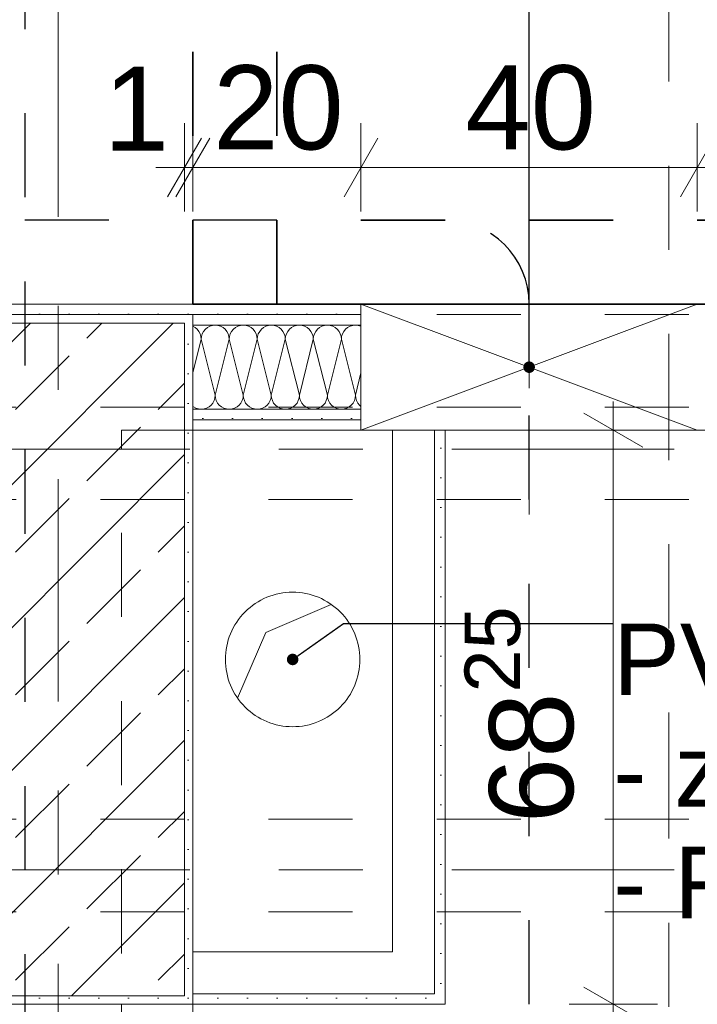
# Model space of a CAD drawing. Header units: metres. Extents: x -4 to 100, y -11 to 17.
# Tile 67 of 256: x 7.684 to 8.49, y 5.19 to 6.361. Entities that reach past the tile are written whole.
import ezdxf

# ---------------------------------------------------------------- set-up
doc = ezdxf.new("R2010")
doc.units = ezdxf.units.M
doc.header["$MEASUREMENT"] = 0
for name, pattern in [('Achse', [0.2, 0.1, -0.05, 0, -0.05]), ('Punktlinie eng', [0.0375, 0.0125, -0.025]), ('Schnittlinie', [0.3, 0.15, -0.075, 0, -0.075]), ('Strichlinie doppelt', [0.546806, 0.264583, -0.105833, 0.070556, -0.105833]), ('Strichpunktlinie', [0.31, 0.2, -0.05, 0.01, -0.05]), ('Untersicht', [0.1, 0.075, -0.025])]:
    doc.linetypes.add(name, pattern=pattern)
for name, color, linetype in [('152 - Bemaßung_ Beschriftung.Ausbau', 7, 'Continuous'), ('203 - Marker.Schnitt - Ausbaudetail SA', 7, 'Continuous'), ('208 - Marker.Detail', 7, 'Continuous'), ('451 - Universal.Achsen Raster', 7, 'Continuous'), ('603 - Struktur.Bodenplatte_ Decke Roh', 7, 'Continuous'), ('607 - Struktur.Stütze', 7, 'Continuous'), ('608 - Struktur.Träger', 7, 'Continuous'), ('650 - Abdeckung.Fußboden Aufbau', 7, 'Continuous'), ('Abbruch_606 - Struktur.Wand Innen Ausbau', 7, 'Continuous'), ('Neubau_152 - Bemaßung_ Beschriftung.Ausbau', 7, 'Continuous'), ('Neubau_606 - Struktur.Wand Innen Ausbau', 7, 'Continuous'), ('Neubau_653 - Abdeckung.TB Verkofferung', 7, 'Continuous')]:
    doc.layers.add(name, color=color, linetype=linetype)
doc.styles.add('ERSTELLTER_STIL_2', font='txt')
doc.linetypes.add('Abbruch 1', pattern='A,0,[1,2022.0244.A_L5A-PL02.03_iC_Grundriss 1.OG1.Shx,S=0.001984,R=0,X=0,Y=0],-0.25,0', length=0.25)
doc.dimstyles.new('ERSTELLTER_STIL__3', dxfattribs={"dimtxt": 0.1, "dimasz": 0.0532, "dimexe": 0.18, "dimexo": 0.0625, "dimgap": 0, "dimtad": 1, "dimzin": 0, "dimdsep": 46, "dimtxsty": 'ERSTELLTER_STIL_2', "dimblk": 'ARROWHEAD_2', "dimblk1": 'ARROWHEAD_2', "dimblk2": 'ARROWHEAD_2', "dimcen": 0.09, "dimse1": 1, "dimse2": 1, "dimclrd": 7, "dimclre": 7, "dimclrt": 7, "dimazin": 0, "dimtfac": 1, "dimtdec": 4, "dimtmove": 0, "dimatfit": 3, "dimfxl": 1, "dimtolj": 1, "dimtzin": 0, "dimarcsym": 0})
doc.dimstyles.new('ERSTELLTER_STIL__5', dxfattribs={"dimtxt": 0.1, "dimasz": 0.0532, "dimexe": 0.18, "dimexo": 0.0625, "dimgap": 0, "dimtad": 1, "dimtih": 1, "dimtoh": 1, "dimzin": 0, "dimdsep": 46, "dimtxsty": 'ERSTELLTER_STIL_2', "dimblk": 'ARROWHEAD_2', "dimblk1": 'ARROWHEAD_2', "dimblk2": 'ARROWHEAD_2', "dimcen": 0.09, "dimse1": 1, "dimse2": 1, "dimclrd": 7, "dimclre": 7, "dimclrt": 7, "dimazin": 0, "dimtfac": 1, "dimtdec": 4, "dimtmove": 0, "dimatfit": 3, "dimfxl": 1, "dimtolj": 1, "dimtzin": 0, "dimarcsym": 0})
doc.dimstyles.new('ERSTELLTER_STIL__9', dxfattribs={"dimtxt": 0.18, "dimasz": 0.02736, "dimexe": 0.18, "dimexo": 0.0625, "dimgap": 0, "dimtad": 0, "dimtih": 1, "dimtoh": 1, "dimdec": 4, "dimzin": 0, "dimdsep": 46, "dimcen": 0.09, "dimadec": 0, "dimazin": 0, "dimtfac": 1, "dimtdec": 4, "dimtmove": 0, "dimatfit": 3, "dimldrblk": 'ARROWHEAD_11', "dimfxl": 1, "dimtolj": 1, "dimtzin": 0, "dimarcsym": 0})
pattern_1 = [(45, (0, 0), (-0.01767767, 0.01767767), [0, -0.025])]

# ---------------------------------------------------------------- blocks, each defined once
blk = doc.blocks.new('*X21')
at = {"layer": 'Neubau_606 - Struktur.Wand Innen Ausbau', "color": 7, "linetype": 'Continuous', "lineweight": 5}
for p, q in [((7.8926, 5.9947), (7.89, 5.9961)), ((7.8951, 5.9926), (7.8926, 5.9947)), ((7.9074, 5.9947), (7.9049, 5.9926)), ((7.9103, 5.9962), (7.9074, 5.9947)), ((7.9134, 5.9972), (7.9103, 5.9962)), ((7.9167, 5.9975), (7.9134, 5.9972)), ((7.9199, 5.9972), (7.9167, 5.9975)), ((7.923, 5.9962), (7.9199, 5.9972)), ((7.9259, 5.9947), (7.923, 5.9962)), ((7.9285, 5.9926), (7.9259, 5.9947)), ((7.9407, 5.9947), (7.9382, 5.9926)), ((7.9436, 5.9962), (7.9407, 5.9947)), ((7.9467, 5.9972), (7.9436, 5.9962)), ((7.95, 5.9975), (7.9467, 5.9972)), ((7.9533, 5.9972), (7.95, 5.9975)), ((7.9564, 5.9962), (7.9533, 5.9972)), ((7.9593, 5.9947), (7.9564, 5.9962)), ((7.9618, 5.9926), (7.9593, 5.9947)), ((7.9741, 5.9947), (7.9715, 5.9926)), ((7.977, 5.9962), (7.9741, 5.9947)), ((7.9801, 5.9972), (7.977, 5.9962)), ((7.9833, 5.9975), (7.9801, 5.9972)), ((7.9866, 5.9972), (7.9833, 5.9975)), ((7.9897, 5.9962), (7.9866, 5.9972)), ((7.9926, 5.9947), (7.9897, 5.9962)), ((7.9951, 5.9926), (7.9926, 5.9947)), ((8.0074, 5.9947), (8.0049, 5.9926)), ((8.0103, 5.9962), (8.0074, 5.9947)), ((8.0134, 5.9972), (8.0103, 5.9962)), ((8.0167, 5.9975), (8.0134, 5.9972)), ((8.0199, 5.9972), (8.0167, 5.9975)), ((8.023, 5.9962), (8.0199, 5.9972)), ((8.0259, 5.9947), (8.023, 5.9962)), ((8.0285, 5.9926), (8.0259, 5.9947)), ((8.0407, 5.9947), (8.0382, 5.9926)), ((8.0436, 5.9962), (8.0407, 5.9947)), ((8.0467, 5.9972), (8.0436, 5.9962)), ((8.05, 5.9975), (8.0467, 5.9972)), ((8.0533, 5.9972), (8.05, 5.9975)), ((8.0564, 5.9962), (8.0533, 5.9972)), ((8.0593, 5.9947), (8.0564, 5.9962)), ((8.0618, 5.9926), (8.0593, 5.9947)), ((8.0741, 5.9947), (8.0715, 5.9926)), ((8.077, 5.9962), (8.0741, 5.9947)), ((8.0801, 5.9972), (8.077, 5.9962)), ((8.0833, 5.9975), (8.0801, 5.9972)), ((8.0866, 5.9972), (8.0833, 5.9975)), ((8.0897, 5.9962), (8.0866, 5.9972)), ((8.09, 5.9961), (8.0897, 5.9962)), ((7.8972, 5.9901), (7.8951, 5.9926)), ((7.8987, 5.9872), (7.8972, 5.9901)), ((7.8997, 5.9841), (7.8987, 5.9872)), ((7.9, 5.9808), (7.8997, 5.9841)), ((7.9003, 5.9841), (7.9, 5.9808)), ((7.9013, 5.9872), (7.9003, 5.9841)), ((7.9028, 5.9901), (7.9013, 5.9872)), ((7.9049, 5.9926), (7.9028, 5.9901)), ((7.9305, 5.9901), (7.9285, 5.9926)), ((7.9321, 5.9872), (7.9305, 5.9901)), ((7.933, 5.9841), (7.9321, 5.9872)), ((7.9333, 5.9808), (7.933, 5.9841)), ((7.9337, 5.9841), (7.9333, 5.9808)), ((7.9346, 5.9872), (7.9337, 5.9841)), ((7.9361, 5.9901), (7.9346, 5.9872)), ((7.9382, 5.9926), (7.9361, 5.9901)), ((7.9639, 5.9901), (7.9618, 5.9926)), ((7.9654, 5.9872), (7.9639, 5.9901)), ((7.9663, 5.9841), (7.9654, 5.9872)), ((7.9667, 5.9808), (7.9663, 5.9841)), ((7.967, 5.9841), (7.9667, 5.9808)), ((7.9679, 5.9872), (7.967, 5.9841)), ((7.9695, 5.9901), (7.9679, 5.9872)), ((7.9715, 5.9926), (7.9695, 5.9901)), ((7.9972, 5.9901), (7.9951, 5.9926)), ((7.9987, 5.9872), (7.9972, 5.9901)), ((7.9997, 5.9841), (7.9987, 5.9872)), ((8, 5.9808), (7.9997, 5.9841)), ((8.0003, 5.9841), (8, 5.9808)), ((8.0013, 5.9872), (8.0003, 5.9841)), ((8.0028, 5.9901), (8.0013, 5.9872)), ((8.0049, 5.9926), (8.0028, 5.9901)), ((8.0305, 5.9901), (8.0285, 5.9926)), ((8.0321, 5.9872), (8.0305, 5.9901)), ((8.033, 5.9841), (8.0321, 5.9872)), ((8.0333, 5.9808), (8.033, 5.9841)), ((8.0337, 5.9841), (8.0333, 5.9808)), ((8.0346, 5.9872), (8.0337, 5.9841)), ((8.0361, 5.9901), (8.0346, 5.9872)), ((8.0382, 5.9926), (8.0361, 5.9901)), ((8.0639, 5.9901), (8.0618, 5.9926)), ((8.0654, 5.9872), (8.0639, 5.9901)), ((8.0663, 5.9841), (8.0654, 5.9872)), ((8.0667, 5.9808), (8.0663, 5.9841)), ((8.067, 5.9841), (8.0667, 5.9808)), ((8.0679, 5.9872), (8.067, 5.9841)), ((8.0695, 5.9901), (8.0679, 5.9872)), ((8.0715, 5.9926), (8.0695, 5.9901)), ((7.9, 5.9808), (7.89, 5.9408)), ((7.9, 5.9808), (7.9167, 5.9141)), ((7.9333, 5.9808), (7.9167, 5.9141)), ((7.9333, 5.9808), (7.95, 5.9141)), ((7.9667, 5.9808), (7.95, 5.9141)), ((7.9667, 5.9808), (7.9833, 5.9141)), ((8, 5.9808), (7.9833, 5.9141)), ((8, 5.9808), (8.0167, 5.9141)), ((8.0333, 5.9808), (8.0167, 5.9141)), ((8.0333, 5.9808), (8.05, 5.9141)), ((8.0667, 5.9808), (8.05, 5.9141)), ((8.0667, 5.9808), (8.0833, 5.9141)), ((8.09, 5.9408), (8.0833, 5.9141)), ((7.9163, 5.9109), (7.9167, 5.9141)), ((7.9167, 5.9141), (7.917, 5.9109)), ((7.9497, 5.9109), (7.95, 5.9141)), ((7.95, 5.9141), (7.9503, 5.9109)), ((7.983, 5.9109), (7.9833, 5.9141)), ((7.9833, 5.9141), (7.9837, 5.9109)), ((8.0163, 5.9109), (8.0167, 5.9141)), ((8.0167, 5.9141), (8.017, 5.9109)), ((8.0497, 5.9109), (8.05, 5.9141)), ((8.05, 5.9141), (8.0503, 5.9109)), ((8.083, 5.9109), (8.0833, 5.9141)), ((8.0833, 5.9141), (8.0837, 5.9109)), ((7.89, 5.9009), (7.8907, 5.9003)), ((7.8907, 5.9003), (7.8936, 5.8988)), ((7.9064, 5.8988), (7.9093, 5.9003)), ((7.9093, 5.9003), (7.9118, 5.9024)), ((7.9118, 5.9024), (7.9139, 5.9049)), ((7.9139, 5.9049), (7.9154, 5.9078)), ((7.9154, 5.9078), (7.9163, 5.9109)), ((7.917, 5.9109), (7.9179, 5.9078)), ((7.9179, 5.9078), (7.9195, 5.9049)), ((7.9195, 5.9049), (7.9215, 5.9024)), ((7.9215, 5.9024), (7.9241, 5.9003)), ((7.9241, 5.9003), (7.927, 5.8988)), ((7.9397, 5.8988), (7.9426, 5.9003)), ((7.9426, 5.9003), (7.9451, 5.9024)), ((7.9451, 5.9024), (7.9472, 5.9049)), ((7.9472, 5.9049), (7.9487, 5.9078)), ((7.9487, 5.9078), (7.9497, 5.9109)), ((7.9503, 5.9109), (7.9513, 5.9078)), ((7.9513, 5.9078), (7.9528, 5.9049)), ((7.9528, 5.9049), (7.9549, 5.9024)), ((7.9549, 5.9024), (7.9574, 5.9003)), ((7.9574, 5.9003), (7.9603, 5.8988)), ((7.973, 5.8988), (7.9759, 5.9003)), ((7.9759, 5.9003), (7.9785, 5.9024)), ((7.9785, 5.9024), (7.9805, 5.9049)), ((7.9805, 5.9049), (7.9821, 5.9078)), ((7.9821, 5.9078), (7.983, 5.9109)), ((7.9837, 5.9109), (7.9846, 5.9078)), ((7.9846, 5.9078), (7.9861, 5.9049)), ((7.9861, 5.9049), (7.9882, 5.9024)), ((7.9882, 5.9024), (7.9907, 5.9003)), ((7.9907, 5.9003), (7.9936, 5.8988)), ((8.0064, 5.8988), (8.0093, 5.9003)), ((8.0093, 5.9003), (8.0118, 5.9024)), ((8.0118, 5.9024), (8.0139, 5.9049)), ((8.0139, 5.9049), (8.0154, 5.9078)), ((8.0154, 5.9078), (8.0163, 5.9109)), ((8.017, 5.9109), (8.0179, 5.9078)), ((8.0179, 5.9078), (8.0195, 5.9049)), ((8.0195, 5.9049), (8.0215, 5.9024)), ((8.0215, 5.9024), (8.0241, 5.9003)), ((8.0241, 5.9003), (8.027, 5.8988)), ((8.0397, 5.8988), (8.0426, 5.9003)), ((8.0426, 5.9003), (8.0451, 5.9024)), ((8.0451, 5.9024), (8.0472, 5.9049)), ((8.0472, 5.9049), (8.0487, 5.9078)), ((8.0487, 5.9078), (8.0497, 5.9109)), ((8.0503, 5.9109), (8.0513, 5.9078)), ((8.0513, 5.9078), (8.0528, 5.9049)), ((8.0528, 5.9049), (8.0549, 5.9024)), ((8.0549, 5.9024), (8.0574, 5.9003)), ((8.0574, 5.9003), (8.0603, 5.8988)), ((8.073, 5.8988), (8.0759, 5.9003)), ((8.0759, 5.9003), (8.0785, 5.9024)), ((8.0785, 5.9024), (8.0805, 5.9049)), ((8.0805, 5.9049), (8.0821, 5.9078)), ((8.0821, 5.9078), (8.083, 5.9109)), ((8.0837, 5.9109), (8.0846, 5.9078)), ((8.0846, 5.9078), (8.0861, 5.9049)), ((8.0861, 5.9049), (8.0882, 5.9024)), ((8.0882, 5.9024), (8.09, 5.9009)), ((7.8936, 5.8988), (7.8967, 5.8978)), ((7.8967, 5.8978), (7.9, 5.8975)), ((7.9, 5.8975), (7.9033, 5.8978)), ((7.9033, 5.8978), (7.9064, 5.8988)), ((7.927, 5.8988), (7.9301, 5.8978)), ((7.9301, 5.8978), (7.9333, 5.8975)), ((7.9333, 5.8975), (7.9366, 5.8978)), ((7.9366, 5.8978), (7.9397, 5.8988)), ((7.9603, 5.8988), (7.9634, 5.8978)), ((7.9634, 5.8978), (7.9667, 5.8975)), ((7.9667, 5.8975), (7.9699, 5.8978)), ((7.9699, 5.8978), (7.973, 5.8988)), ((7.9936, 5.8988), (7.9967, 5.8978)), ((7.9967, 5.8978), (8, 5.8975)), ((8, 5.8975), (8.0033, 5.8978)), ((8.0033, 5.8978), (8.0064, 5.8988)), ((8.027, 5.8988), (8.0301, 5.8978)), ((8.0301, 5.8978), (8.0333, 5.8975)), ((8.0333, 5.8975), (8.0366, 5.8978)), ((8.0366, 5.8978), (8.0397, 5.8988)), ((8.0603, 5.8988), (8.0634, 5.8978)), ((8.0634, 5.8978), (8.0667, 5.8975)), ((8.0667, 5.8975), (8.0699, 5.8978)), ((8.0699, 5.8978), (8.073, 5.8988))]:
    blk.add_line(p, q, dxfattribs=at)
blk = doc.blocks.new('*D218')
at = {"layer": '152 - Bemaßung_ Beschriftung.Ausbau', "color": 7, "linetype": 'Continuous', "lineweight": 5}
for p, q in [((7.88, 6.1325), (7.88, 6.2375)), ((7.89, 6.1325), (7.89, 6.2375)), ((7.8598, 6.15), (7.9002, 6.22)), ((7.9102, 6.22), (7.8698, 6.15)), ((7.8458, 6.185), (7.88, 6.185)), ((7.88, 6.185), (7.89, 6.185))]:
    blk.add_line(p, q, dxfattribs=at)
at = {"layer": '152 - Bemaßung_ Beschriftung.Ausbau', "color": 7, "lineweight": 5, "insert": (7.7839, 6.205), "char_height": 0.1, "attachment_point": 7, "style": 'ERSTELLTER_STIL_2'}
blk.add_mtext('\\A1;{\\pql;\\fArial|b0|i0|c0|p38;1}', dxfattribs=at)
blk = doc.blocks.new('ARROWHEAD_2')
at = {"color": 0, "linetype": 'Continuous', "lineweight": 0}
for p, q in [((-0.378, -0.655), (0.378, 0.655)), ((0, 0), (-1, 0))]:
    blk.add_line(p, q, dxfattribs=at)
blk = doc.blocks.new('*D219')
at = {"layer": '152 - Bemaßung_ Beschriftung.Ausbau', "color": 7, "linetype": 'Continuous', "lineweight": 5}
for p, q in [((7.89, 6.1325), (7.89, 6.2375)), ((8.09, 6.1325), (8.09, 6.2375)), ((7.8598, 6.15), (7.9002, 6.22)), ((7.9102, 6.22), (7.8698, 6.15)), ((8.1102, 6.22), (8.0698, 6.15)), ((7.89, 6.185), (8.09, 6.185))]:
    blk.add_line(p, q, dxfattribs=at)
at = {"layer": '152 - Bemaßung_ Beschriftung.Ausbau', "color": 7, "lineweight": 5, "insert": (7.9141, 6.205), "char_height": 0.1, "attachment_point": 7, "style": 'ERSTELLTER_STIL_2'}
blk.add_mtext('\\A1;{\\pql;\\fArial|b0|i0|c0|p38;20}', dxfattribs=at)
blk = doc.blocks.new('*D220')
at = {"layer": '152 - Bemaßung_ Beschriftung.Ausbau', "color": 7, "linetype": 'Continuous', "lineweight": 5}
for p, q in [((8.09, 6.1325), (8.09, 6.2375)), ((8.49, 6.1325), (8.49, 6.2375)), ((8.1102, 6.22), (8.0698, 6.15)), ((8.4698, 6.15), (8.5102, 6.22)), ((8.09, 6.185), (8.49, 6.185)), ((8.49, 6.185), (8.5242, 6.185))]:
    blk.add_line(p, q, dxfattribs=at)
at = {"layer": '152 - Bemaßung_ Beschriftung.Ausbau', "color": 7, "lineweight": 5, "insert": (8.2141, 6.205), "char_height": 0.1, "attachment_point": 7, "style": 'ERSTELLTER_STIL_2'}
blk.add_mtext('\\A1;{\\pql;\\fArial|b0|i0|c0|p38;40}', dxfattribs=at)
blk = doc.blocks.new('*D249')
at = {"layer": '152 - Bemaßung_ Beschriftung.Ausbau', "color": 7, "linetype": 'Continuous', "lineweight": 5}
for p, q in [((8.39, 5.8725), (8.39, 5.9067)), ((8.425, 5.8523), (8.355, 5.8927)), ((8.4425, 5.8725), (8.3375, 5.8725)), ((8.39, 5.19), (8.39, 5.8725)), ((8.355, 5.2102), (8.425, 5.1698)), ((8.4425, 5.19), (8.3375, 5.19)), ((8.39, 5.1558), (8.39, 5.19))]:
    blk.add_line(p, q, dxfattribs=at)
at = {"layer": '152 - Bemaßung_ Beschriftung.Ausbau', "color": 7, "lineweight": 5, "insert": (8.3716, 5.4053), "char_height": 0.1, "attachment_point": 7, "rotation": 90, "style": 'ERSTELLTER_STIL_2'}
blk.add_mtext('\\A1;{\\pql;\\fArial|b0|i0|c0|p38;68\\fArial|b0|i0|c0|p38;\\A1{\\H.66x;\\S25^  ;}}', dxfattribs=at)
blk = doc.blocks.new('*D267')
at = {"layer": '152 - Bemaßung_ Beschriftung.Ausbau', "color": 7, "linetype": 'Continuous', "lineweight": 5}
for p, q in [((7.89, 4.8375), (7.89, 4.9425)), ((8.19, 4.8375), (8.19, 4.9425)), ((7.9102, 4.925), (7.8698, 4.855)), ((8.1698, 4.855), (8.2102, 4.925)), ((7.8558, 4.89), (7.89, 4.89)), ((7.89, 4.89), (8.19, 4.89)), ((8.19, 4.89), (8.2242, 4.89))]:
    blk.add_line(p, q, dxfattribs=at)
at = {"layer": '152 - Bemaßung_ Beschriftung.Ausbau', "color": 7, "lineweight": 5, "insert": (7.9641, 4.91), "char_height": 0.1, "attachment_point": 7, "style": 'ERSTELLTER_STIL_2'}
blk.add_mtext('\\A1;{\\pql;\\fArial|b0|i0|c0|p38;30}', dxfattribs=at)
blk = doc.blocks.new('ARROWHEAD_11')
at = {"color": 0, "linetype": 'Continuous', "lineweight": 0}
blk.add_line((0, 0), (-1, 0), dxfattribs=at)
at = {"color": 0, "linetype": 'Continuous', "lineweight": 0, "const_width": 0.25, "flags": 128}
blk.add_lwpolyline([(-0.125, 0, 1), (0.125, 0, 1)], format="xyb", close=True, dxfattribs=at)

msp = doc.modelspace()

# ---------------------------------------------------------------- hatches: boundary and pattern name
at = {"layer": '607 - Struktur.Stütze', "linetype": 'Continuous', "lineweight": 0, "true_color": 0x000000}
h = msp.add_hatch(dxfattribs=at)
h.set_pattern_fill('Gips_0001', color=18, style=0, pattern_type=2)
h.set_pattern_definition(pattern_1)
h.paths.add_polyline_path([(7.57, 6.01), (7.57, 5.19), (7.89, 5.19), (7.89, 6.01)])
h.paths.add_polyline_path([(7.58, 5.2), (7.58, 6), (7.88, 6), (7.88, 5.2)], flags=0)
h = msp.add_hatch(dxfattribs=at)
h.set_pattern_fill('Beton__Stahlbeton_0001', color=18, style=0, pattern_type=2)
h.set_pattern_definition([(45, (0, 0), (-0.0848528, 0.0848528), []), (45, (-0.04243, 0.04243), (-0.0848528, 0.0848528), [0.09, -0.03])])
h.paths.add_polyline_path([(7.58, 5.2), (7.88, 5.2), (7.88, 6), (7.58, 6)])
at = {"layer": 'Neubau_606 - Struktur.Wand Innen Ausbau', "linetype": 'Continuous', "lineweight": 0, "true_color": 0x000000}
h = msp.add_hatch(dxfattribs=at)
h.set_pattern_fill('Gips_0001', color=18, style=0, pattern_type=2)
h.set_pattern_definition(pattern_1)
h.paths.add_polyline_path([(6.42, 6.0225), (6.42, 6.01), (8.09, 6.01), (8.09, 6.0225)])
h = msp.add_hatch(dxfattribs=at)
h.set_pattern_fill('Gips_0001', color=18, style=0, pattern_type=2)
h.set_pattern_definition(pattern_1)
h.paths.add_polyline_path([(7.89, 5.9975), (8.09, 5.9975), (8.09, 6.01), (7.89, 6.01)])
h = msp.add_hatch(dxfattribs=at)
h.set_pattern_fill('Gips_0001', color=18, style=0, pattern_type=2)
h.set_pattern_definition(pattern_1)
h.paths.add_polyline_path([(7.89, 5.885), (8.09, 5.885), (8.09, 5.8975), (7.89, 5.8975)])
h = msp.add_hatch(dxfattribs=at)
h.set_pattern_fill('Gips_0001', color=18, style=0, pattern_type=2)
h.set_pattern_definition(pattern_1)
h.paths.add_polyline_path([(7.89, 5.885), (7.89, 5.8725), (8.09, 5.8725), (8.09, 5.885)])
h = msp.add_hatch(dxfattribs=at)
h.set_pattern_fill('Gips_0001', color=18, style=0, pattern_type=2)
h.set_pattern_definition(pattern_1)
h.paths.add_polyline_path([(8.19, 5.2025), (8.19, 5.8725), (8.1775, 5.8725), (8.1775, 5.2025)])
h = msp.add_hatch(dxfattribs=at)
h.set_pattern_fill('Gips_0001', color=18, style=0, pattern_type=2)
h.set_pattern_definition(pattern_1)
h.paths.add_polyline_path([(7.89, 5.19), (8.1775, 5.19), (8.1775, 5.2025), (7.89, 5.2025)])
h = msp.add_hatch(dxfattribs=at)
h.set_pattern_fill('Gips_0001', color=18, style=0, pattern_type=2)
h.set_pattern_definition(pattern_1)
h.paths.add_polyline_path([(8.1775, 5.19), (8.19, 5.19), (8.1775, 5.2025)])
h = msp.add_hatch(dxfattribs=at)
h.set_pattern_fill('Gips_0001', color=18, style=0, pattern_type=2)
h.set_pattern_definition(pattern_1)
h.paths.add_polyline_path([(8.1775, 5.2025), (8.19, 5.19), (8.19, 5.2025)])

# ---------------------------------------------------------------- linework, layer by layer
at = {"layer": '203 - Marker.Schnitt - Ausbaudetail SA', "color": 7, "linetype": 'Schnittlinie', "lineweight": 13}
msp.add_line((8.4561, 8.687), (8.4561, 5.013), dxfattribs=at)
at = {"layer": '208 - Marker.Detail', "color": 30, "linetype": 'Punktlinie eng', "lineweight": 25, "true_color": 0xff6e00}
for p, q in [((7.69, 8.6495), (7.69, 5.0505)), ((8.19, 6.1225), (7.22, 6.1225)), ((8.29, 5.19), (8.29, 6.0225))]:
    msp.add_line(p, q, dxfattribs=at)
msp.add_arc((8.19, 6.0225), 0.1, 0, 90, dxfattribs=at)
at = {"layer": '451 - Universal.Achsen Raster', "color": 160, "linetype": 'Strichlinie doppelt', "lineweight": 9, "true_color": 0x3232ff}
for p, q in [((7.73, -10.585), (7.73, 16.355)), ((64.935, 5.85), (-3.175, 5.85)), ((64.935, 5.35), (-3.175, 5.35))]:
    msp.add_line(p, q, dxfattribs=at)
at = {"layer": '603 - Struktur.Bodenplatte_ Decke Roh', "color": 7, "linetype": 'Continuous', "lineweight": 5}
for p, q in [((7.9767, 5.632), (8.0547, 5.6654)), ((7.9433, 5.554), (7.9767, 5.632))]:
    msp.add_line(p, q, dxfattribs=at)
at = {"layer": '603 - Struktur.Bodenplatte_ Decke Roh', "color": 7, "linetype": 'Continuous', "lineweight": 9, "flags": 128}
msp.add_lwpolyline([(8.0887, 5.6, 0.414214), (8.0087, 5.68, 0.414214), (7.9287, 5.6, 0.414214), (8.0087, 5.52, 0.414214)], format="xyb", close=True, dxfattribs=at)
at = {"layer": '607 - Struktur.Stütze', "color": 7, "linetype": 'Continuous', "lineweight": 5, "flags": 128}
msp.add_lwpolyline([(7.57, 6.01), (7.57, 5.19), (7.89, 5.19), (7.89, 6.01)], close=True, dxfattribs=at)
at = {"layer": '607 - Struktur.Stütze', "color": 7, "linetype": 'Continuous', "lineweight": 13, "flags": 128}
msp.add_lwpolyline([(7.58, 5.2), (7.88, 5.2), (7.88, 6), (7.58, 6)], close=True, dxfattribs=at)
at = {"layer": '608 - Struktur.Träger', "color": 7, "linetype": 'Untersicht', "lineweight": 13}
for p, q in [((0.38, 6.01), (61.88, 6.01)), ((0.38, 5.79), (61.88, 5.79)), ((0.38, 5.41), (61.88, 5.41))]:
    msp.add_line(p, q, dxfattribs=at)
at = {"layer": '608 - Struktur.Träger', "color": 7, "linetype": 'Achse', "lineweight": 9}
for p, q in [((0.38, 5.9), (61.88, 5.9)), ((0.38, 5.3), (61.88, 5.3))]:
    msp.add_line(p, q, dxfattribs=at)
at = {"layer": '650 - Abdeckung.Fußboden Aufbau', "color": 7, "linetype": 'Continuous', "lineweight": 13, "flags": 128}
for points in [[(6.42, 5.8725), (6.42, 6.0225), (9.06, 6.0225), (9.06, 5.8725)], [(7.89, 5.8725), (7.89, 5.19), (7.805, 5.19), (7.805, 0.71)], [(9.06, 5.8725), (7.89, 5.8725)]]:
    msp.add_lwpolyline(points, dxfattribs=at)
at = {"layer": 'Abbruch_606 - Struktur.Wand Innen Ausbau', "color": 7, "linetype": 'Abbruch 1', "lineweight": 5, "flags": 128}
msp.add_lwpolyline([(7.89, 1.01), (7.89, 5.19)], dxfattribs=at)
at = {"layer": 'Neubau_606 - Struktur.Wand Innen Ausbau', "color": 1, "linetype": 'Strichpunktlinie', "lineweight": 5}
msp.add_line((8.29, 6.1225), (8.29, 5.7725), dxfattribs=at)
at = {"layer": 'Neubau_606 - Struktur.Wand Innen Ausbau', "color": 1, "linetype": 'Continuous', "lineweight": 9}
for p, q in [((8.09, 6.0225), (8.49, 5.8725)), ((8.49, 6.0225), (8.09, 5.8725)), ((8.09, 6.01), (7.89, 6.01)), ((8.09, 5.885), (7.89, 5.885))]:
    msp.add_line(p, q, dxfattribs=at)
at = {"layer": 'Neubau_606 - Struktur.Wand Innen Ausbau', "color": 1, "linetype": 'Continuous', "lineweight": 13}
for p, q in [((8.09, 5.9975), (7.89, 5.9975)), ((8.09, 5.8975), (7.89, 5.8975))]:
    msp.add_line(p, q, dxfattribs=at)
at = {"layer": 'Neubau_606 - Struktur.Wand Innen Ausbau', "color": 1, "linetype": 'Continuous', "lineweight": 5}
for p, q in [((8.1775, 5.2525), (8.1775, 5.8725)), ((8.1775, 5.2025), (8.1775, 5.2525)), ((7.89, 5.2025), (8.1275, 5.2025)), ((8.1275, 5.2025), (8.1775, 5.2025)), ((8.1275, 5.2025), (8.1775, 5.2025))]:
    msp.add_line(p, q, dxfattribs=at)
at = {"layer": 'Neubau_606 - Struktur.Wand Innen Ausbau', "color": 1, "linetype": 'Continuous', "lineweight": 13, "flags": 128}
for points in [[(8.09, 6.0225), (6.42, 6.0225)], [(7.89, 5.8725), (8.09, 5.8725)]]:
    msp.add_lwpolyline(points, dxfattribs=at)
at = {"layer": 'Neubau_606 - Struktur.Wand Innen Ausbau', "color": 1, "linetype": 'Continuous', "lineweight": 9, "flags": 128}
for points in [[(8.49, 6.0225), (8.09, 6.0225)], [(8.09, 6.0225), (8.09, 6.01)], [(8.09, 6.01), (8.09, 5.9975)], [(8.09, 5.9975), (8.09, 5.8975)], [(8.09, 5.8975), (8.09, 5.885)], [(8.09, 5.885), (8.09, 5.8725)], [(8.09, 5.8725), (8.49, 5.8725)]]:
    msp.add_lwpolyline(points, dxfattribs=at)
at = {"layer": 'Neubau_606 - Struktur.Wand Innen Ausbau', "color": 1, "linetype": 'Continuous', "lineweight": 5, "flags": 128}
for points in [[(8.1275, 5.8725), (8.1275, 5.2525)], [(8.1775, 5.8725), (8.1275, 5.8725)], [(8.19, 5.19), (8.19, 5.8725)], [(8.1275, 5.2525), (7.89, 5.2525)], [(7.89, 5.19), (8.1775, 5.19)], [(8.19, 5.19), (8.1775, 5.19)]]:
    msp.add_lwpolyline(points, dxfattribs=at)
at = {"layer": 'Neubau_653 - Abdeckung.TB Verkofferung', "color": 1, "linetype": 'Untersicht', "lineweight": 9}
for p, q in [((7.805, 5.8725), (11.245, 5.8725)), ((7.805, 5.0505), (7.805, 5.8725))]:
    msp.add_line(p, q, dxfattribs=at)
at = {"layer": 'Neubau_653 - Abdeckung.TB Verkofferung', "color": 1, "linetype": 'Untersicht', "lineweight": 35, "flags": 128}
for points in [[(7.89, 6.0225), (7.89, 8.0775)], [(7.99, 6.0225), (7.99, 8.0775)], [(7.99, 6.1225), (7.99, 6.0225)], [(8.59, 6.1225), (7.99, 6.1225)], [(7.89, 6.0225), (7.99, 6.0225)], [(7.99, 6.0225), (8.59, 6.0225)], [(8.59, 6.0225), (7.99, 6.0225)]]:
    msp.add_lwpolyline(points, dxfattribs=at)

# ---------------------------------------------------------------- block references
at = {"layer": 'Neubau_606 - Struktur.Wand Innen Ausbau', "color": 1, "lineweight": 13}
msp.add_blockref('*X21', (0, 0), dxfattribs=at)

# ---------------------------------------------------------------- texts
at = {"layer": '152 - Bemaßung_ Beschriftung.Ausbau', "color": 7, "linetype": 'Continuous', "lineweight": 9, "insert": (8.39, 5.6427), "char_height": 0.085, "attachment_point": 1, "line_spacing_factor": 0.93655, "style": 'ERSTELLTER_STIL_2'}
msp.add_mtext('\\A1;{\\pql;\\fArial|b0|i0|c0|p38;PVC Rohr\\fArial|b0|i0|c0|p38; Ø\\fArial|b0|i0|c0|p38;160\\P\\pql;\\fArial|b0|i0|c0|p38;- zurückschneiden\\P\\pql;\\fArial|b0|i0|c0|p38;- F90 verschliesen}', dxfattribs=at)

# ---------------------------------------------------------------- dimensions: what is measured, and where the dimension line sits
at = {"layer": '152 - Bemaßung_ Beschriftung.Ausbau', "color": 7, "linetype": 'Continuous', "lineweight": 5}
for base, p1, p2, picture, middle in [((7.89, 6.185), (7.88, 5.2), (7.89, 6.01), '*D218', (7.822, 6.255)), ((8.09, 6.185), (7.89, 6.01), (8.09, 6.0225), '*D219', (7.9903, 6.255)), ((8.49, 6.185), (8.09, 6.0225), (8.49, 6.0225), '*D220', (8.2903, 6.255)), ((8.19, 4.89), (7.89, 5.19), (8.19, 5.19), '*D267', (8.0403, 4.96))]:
    dim = msp.add_linear_dim(base=base, p1=p1, p2=p2, dimstyle='ERSTELLTER_STIL__5', dxfattribs=at)
    dim.commit()
    dim.dimension.update_dxf_attribs({"geometry": picture, "text_midpoint": middle, "dimtype": 160})
dim = msp.add_linear_dim(base=(8.39, 5.8725), p1=(8.19, 5.19), p2=(8.19, 5.8725), angle=90, dimstyle='ERSTELLTER_STIL__3', dxfattribs=at)
dim.commit()
dim.dimension.update_dxf_attribs({"geometry": '*D249', "text_midpoint": (8.32, 5.6547), "dimtype": 160, "text_rotation": 90})

# ---------------------------------------------------------------- leaders
at = {"layer": '152 - Bemaßung_ Beschriftung.Ausbau', "color": 7, "linetype": 'Continuous', "lineweight": 5, "annotation_type": 0, "has_hookline": 1, "hookline_direction": 0, "text_width": 0.9574}
msp.add_leader([(8.0087, 5.6), (8.0693, 5.6427), (8.39, 5.6427)], dimstyle='ERSTELLTER_STIL__9', dxfattribs=at)
at = {"layer": 'Neubau_152 - Bemaßung_ Beschriftung.Ausbau', "color": 1, "linetype": 'Continuous', "lineweight": 13, "annotation_type": 0, "has_hookline": 1, "hookline_direction": 1, "text_width": 1.0839}
msp.add_leader([(8.29, 5.9475), (8.29, 6.4456), (7.703, 6.4456)], dimstyle='ERSTELLTER_STIL__9', dxfattribs=at)

doc.saveas('drawing.dxf')
